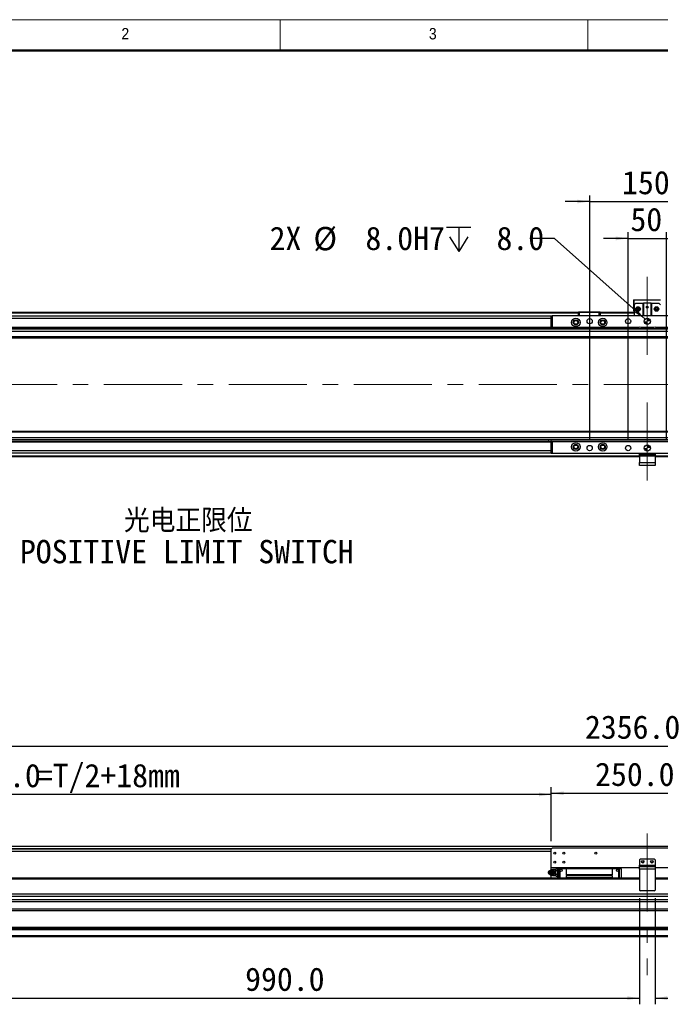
# Model space of a CAD drawing. Header units: millimetres. Extents: x 40 to 3320, y 40 to 2336.
# Tile 3 of 7: x 541 to 1374, y 1055 to 2336. Entities that reach past the tile are written whole.
import ezdxf

# ---------------------------------------------------------------- set-up
doc = ezdxf.new("R2010")
doc.units = ezdxf.units.MM
doc.header["$LTSCALE"] = 8
doc.linetypes.add('CENTERX2', pattern=[20.32, 12.7, -2.54, 2.54, -2.54])
doc.layers.add('DIMNS', color=7, linetype='Continuous')
doc.styles.add('SLDTEXTSTYLE0', font='Gothic.ttf', dxfattribs={"width": 0.913})
doc.styles.add('SLDTEXTSTYLE7', font='txt')
doc.styles.add('SLDTEXTSTYLE8', font='txt', dxfattribs={"bigfont": 'bigfont'})
doc.dimstyles.new('SLDDIMSTYLE0', dxfattribs={"dimtxt": 30.4, "dimasz": 16, "dimexe": 0, "dimexo": 0.0625, "dimgap": 7.6, "dimtad": 2, "dimdec": 1, "dimrnd": 1e-09, "dimzin": 4, "dimdsep": 46, "dimtxsty": 'SLDTEXTSTYLE7', "dimsah": 1, "dimcen": 0.09, "dimadec": 0, "dimazin": 1, "dimtfac": 1, "dimtdec": 1, "dimtmove": 0, "dimatfit": 0, "dimfxl": 0, "dimfrac": 2, "dimtolj": 1, "dimtzin": 12, "dimarcsym": 0})
doc.dimstyles.new('SLDDIMSTYLE1', dxfattribs={"dimtxt": 30.4, "dimasz": 16, "dimexe": 0, "dimexo": 0.0625, "dimgap": 7.6, "dimtad": 2, "dimdec": 1, "dimrnd": 1e-09, "dimzin": 4, "dimdsep": 46, "dimtxsty": 'SLDTEXTSTYLE7', "dimsah": 1, "dimcen": 0.09, "dimadec": 0, "dimazin": 1, "dimtfac": 1, "dimtdec": 1, "dimtofl": 0, "dimtmove": 0, "dimatfit": 3, "dimfxl": 0, "dimfrac": 2, "dimtolj": 1, "dimtzin": 12, "dimarcsym": 0})
doc.dimstyles.new('SLDDIMSTYLE4', dxfattribs={"dimtxt": 30.4, "dimasz": 16, "dimexe": 0, "dimexo": 0.0625, "dimgap": 7.6, "dimtad": 0, "dimtih": 1, "dimtoh": 1, "dimdec": 1, "dimrnd": 1e-09, "dimzin": 4, "dimdsep": 46, "dimtxsty": 'SLDTEXTSTYLE7', "dimsah": 1, "dimcen": 0, "dimadec": 0, "dimazin": 1, "dimtfac": 1, "dimtdec": 1, "dimtofl": 0, "dimtmove": 0, "dimatfit": 3, "dimfxl": 0, "dimfrac": 2, "dimtolj": 1, "dimtzin": 12, "dimarcsym": 0})

# ---------------------------------------------------------------- blocks, each defined once
blk = doc.blocks.new('_D_7')
at = {"layer": 'DIMNS'}
for p, q in [((224.5, 1261.1), (224.5, 1335.9)), ((1232.5, 1267.1), (1232.5, 1335.9)), ((1232.5, 1327.9), (224.5, 1327.9))]:
    blk.add_line(p, q, dxfattribs=at)
for points in [[(224.5, 1327.9), (240.5, 1325.5), (240.5, 1330.3)], [(1232.5, 1327.9), (1216.5, 1330.3), (1216.5, 1325.5)]]:
    blk.add_solid(points, dxfattribs=at)
at = {"layer": 'DIMNS', "char_height": 30.4, "attachment_point": 1, "style": 'SLDTEXTSTYLE7'}
for s, insert in [('1008.0', (444.4, 1367.8)), ('=T/2+18mm', (563.2, 1367.8))]:
    blk.add_mtext(s, dxfattribs=dict(at, insert=insert))
blk = doc.blocks.new('_D_8')
at = {"layer": 'DIMNS'}
for p, q in [((1232.5, 1267.1), (1232.5, 1337.5)), ((1482.5, 1267.1), (1482.5, 1337.5)), ((1232.5, 1329.5), (1482.5, 1329.5))]:
    blk.add_line(p, q, dxfattribs=at)
for points in [[(1232.5, 1329.5), (1248.5, 1327.1), (1248.5, 1331.9)], [(1482.5, 1329.5), (1466.5, 1331.9), (1466.5, 1327.1)]]:
    blk.add_solid(points, dxfattribs=at)
at = {"layer": 'DIMNS', "insert": (1289.5, 1369.4), "char_height": 30.4, "attachment_point": 1, "style": 'SLDTEXTSTYLE7'}
blk.add_mtext('250.0', dxfattribs=at)
blk = doc.blocks.new('_D_10')
at = {"layer": 'DIMNS'}
for p, q in [((179.5, 1236.6), (179.5, 1398.9)), ((2535.5, 1236.6), (2535.5, 1398.9)), ((179.5, 1390.9), (2535.5, 1390.9))]:
    blk.add_line(p, q, dxfattribs=at)
for points in [[(179.5, 1390.9), (195.5, 1388.5), (195.5, 1393.3)], [(2535.5, 1390.9), (2519.5, 1393.3), (2519.5, 1388.5)]]:
    blk.add_solid(points, dxfattribs=at)
at = {"layer": 'DIMNS', "insert": (1276.3, 1430.8), "char_height": 30.4, "attachment_point": 1, "style": 'SLDTEXTSTYLE7'}
blk.add_mtext('2356.0', dxfattribs=at)
blk = doc.blocks.new('_D_11')
at = {"layer": 'DIMNS'}
for p, q in [((1347.5, 1193.2), (1347.5, 1054.9)), ((357.5, 1186.2), (357.5, 1054.9)), ((357.5, 1062.9), (1347.5, 1062.9))]:
    blk.add_line(p, q, dxfattribs=at)
for points in [[(357.5, 1062.9), (373.5, 1060.5), (373.5, 1065.3)], [(1347.5, 1062.9), (1331.5, 1065.3), (1331.5, 1060.5)]]:
    blk.add_solid(points, dxfattribs=at)
at = {"layer": 'DIMNS', "insert": (834.2, 1102.8), "char_height": 30.4, "attachment_point": 1, "style": 'SLDTEXTSTYLE7'}
blk.add_mtext('990.0', dxfattribs=at)
blk = doc.blocks.new('_D_12')
at = {"layer": 'DIMNS'}
for p, q in [((1367.5, 1193.2), (1367.5, 1054.9)), ((2357.5, 1186.2), (2357.5, 1054.9)), ((1367.5, 1062.9), (2357.5, 1062.9))]:
    blk.add_line(p, q, dxfattribs=at)
for points in [[(1367.5, 1062.9), (1383.5, 1060.5), (1383.5, 1065.3)], [(2357.5, 1062.9), (2341.5, 1065.3), (2341.5, 1060.5)]]:
    blk.add_solid(points, dxfattribs=at)
at = {"layer": 'DIMNS', "insert": (1757.5, 1102.8), "char_height": 30.4, "attachment_point": 1, "style": 'SLDTEXTSTYLE7'}
blk.add_mtext('990.0', dxfattribs=at)
blk = doc.blocks.new('SW_SYMBOL_HOLE_DEPTH')
at = {"layer": 'DIMNS', "color": 0}
for p, q in [((0, 7000), (6400, 7000)), ((3200, 7000), (3200, 600)), ((800, 4440), (3200, 600)), ((5600, 4440), (3200, 600))]:
    blk.add_line(p, q, dxfattribs=at)
blk = doc.blocks.new('_D_14')
at = {"layer": 'DIMNS'}
for p, q in [((1236.6, 2051.4), (1204.6, 2051.4)), ((1354.5, 1946.3), (1236.6, 2051.4))]:
    blk.add_line(p, q, dxfattribs=at)
blk.add_solid([(1354.5, 1946.3), (1344.1, 1958.7), (1340.9, 1955.2)], dxfattribs=at)
at = {"layer": 'DIMNS', "xscale": 0.004985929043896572, "yscale": 0.004985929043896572, "zscale": 0.004985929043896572}
blk.add_blockref('SW_SYMBOL_HOLE_DEPTH', (1096.1, 2031.3), dxfattribs=at)
at = {"layer": 'DIMNS', "char_height": 30.4, "attachment_point": 1, "style": 'SLDTEXTSTYLE7'}
for s, insert in [('2X ', (866, 2066.7)), ('%%c', (923.1, 2066.4)), (' 8.0H7 ', (970.1, 2066.7)), (' 8.0', (1140.6, 2066.7))]:
    blk.add_mtext(s, dxfattribs=dict(at, insert=insert))
blk = doc.blocks.new('_D_16')
at = {"layer": 'DIMNS'}
for p, q in [((1332.5, 2051.4), (1300.5, 2051.4)), ((1332.5, 1788.8), (1332.5, 2059.4)), ((1332.5, 2051.4), (1382.5, 2051.4)), ((1382.5, 1788.8), (1382.5, 2059.4)), ((1382.5, 2051.4), (1414.5, 2051.4))]:
    blk.add_line(p, q, dxfattribs=at)
for points in [[(1332.5, 2051.4), (1316.5, 2053.8), (1316.5, 2049)], [(1382.5, 2051.4), (1398.5, 2049), (1398.5, 2053.8)]]:
    blk.add_solid(points, dxfattribs=at)
at = {"layer": 'DIMNS', "insert": (1335.5, 2091.3), "char_height": 30.4, "attachment_point": 1, "style": 'SLDTEXTSTYLE7'}
blk.add_mtext('50.0', dxfattribs=at)
blk = doc.blocks.new('_D_17')
at = {"layer": 'DIMNS'}
for p, q in [((1282.5, 1788.8), (1282.5, 2107.4)), ((1432.5, 1788.8), (1432.5, 2107.4)), ((1282.5, 2099.4), (1250.5, 2099.4)), ((1282.5, 2099.4), (1432.5, 2099.4)), ((1432.5, 2099.4), (1464.5, 2099.4))]:
    blk.add_line(p, q, dxfattribs=at)
for points in [[(1282.5, 2099.4), (1266.5, 2101.8), (1266.5, 2097)], [(1432.5, 2099.4), (1448.5, 2097), (1448.5, 2101.8)]]:
    blk.add_solid(points, dxfattribs=at)
at = {"layer": 'DIMNS', "insert": (1324.6, 2139.3), "char_height": 30.4, "attachment_point": 1, "style": 'SLDTEXTSTYLE7'}
blk.add_mtext('150.0', dxfattribs=at)
blk = doc.blocks.new('SW_NOTE_5')
at = {"layer": 'DIMNS', "color": 0, "char_height": 30.4, "attachment_point": 1}
for s, insert, style in [('     光电正限位', (4.7, 15.4), 'SLDTEXTSTYLE8'), ('POSITIVE LIMIT SWITCH', (4.7, -24.8), 'SLDTEXTSTYLE7')]:
    blk.add_mtext(s, dxfattribs=dict(at, insert=insert, style=style))
blk = doc.blocks.new('SW_DOWELSYMBOL_0')
at = {"linetype": 'Continuous', "lineweight": 18}
h = blk.add_hatch(color=0, dxfattribs=at)
edge = h.paths.add_edge_path(flags=0)
edge.add_arc((0, 0), 4, 180, 270)
edge.add_line((0, -4), (0, 0))
edge.add_line((0, 0), (-4, 0))
h = blk.add_hatch(color=0, dxfattribs=at)
edge = h.paths.add_edge_path(flags=0)
edge.add_arc((0, 0), 4, 0, 90)
edge.add_line((0, 4), (0, 0))
edge.add_line((0, 0), (4, 0))
at = {"layer": 'DIMNS', "color": 0}
blk.add_circle((0, 0), 4, dxfattribs=at)
blk = doc.blocks.new('SW_DOWELSYMBOL_1')
at = {"linetype": 'Continuous', "lineweight": 18}
h = blk.add_hatch(color=0, dxfattribs=at)
edge = h.paths.add_edge_path(flags=0)
edge.add_arc((0, 0), 4, 180, 270)
edge.add_line((0, -4), (0, 0))
edge.add_line((0, 0), (-4, 0))
h = blk.add_hatch(color=0, dxfattribs=at)
edge = h.paths.add_edge_path(flags=0)
edge.add_arc((0, 0), 4, 0, 90)
edge.add_line((0, 4), (0, 0))
edge.add_line((0, 0), (4, 0))
at = {"layer": 'DIMNS', "color": 0}
blk.add_circle((0, 0), 4, dxfattribs=at)

msp = doc.modelspace()

# ---------------------------------------------------------------- linework, layer by layer
at = {"color": 7, "linetype": 'Continuous', "lineweight": 18}
for p, q in [((3320, 2336), (40, 2336)), ((880, 2336), (880, 2296)), ((1280, 2296), (1280, 2336)), ((80, 2296), (3280, 2296))]:
    msp.add_line(p, q, dxfattribs=at)
at = {"color": 7, "linetype": 'Continuous', "lineweight": 50}
msp.add_line((3280, 2296), (80, 2296), dxfattribs=at)
at = {"color": 7, "linetype": 'Continuous', "lineweight": 25}
for p, q in [((1339.4569518, 1971.4459512), (1340.4569687, 1971.4459512)), ((1339.4569518, 1971.4459512), (1339.4569518, 1957.0459533)), ((1340.4569687, 1965.0459546), (1340.4569687, 1971.4459512)), ((1340.4569687, 1971.4459512), (1374.456978, 1971.4459512)), ((1342.4569727, 1967.0459512), (1340.4569687, 1965.0459546)), ((1340.4569687, 1965.0459546), (1340.4569687, 1950.6459567)), ((1342.4569727, 1967.0459512), (1351.9569696, 1967.0459512)), ((1351.9569696, 1950.6459567), (1351.9569696, 1967.0459512)), ((1351.9569696, 1967.0459512), (1352.4569632, 1967.0459512)), ((1352.4569632, 1967.0459512), (1352.4569632, 1950.6459567)), ((1362.4569537, 1967.0459512), (1352.4569632, 1967.0459512)), ((1362.4569537, 1950.6459567), (1362.4569537, 1967.0459512)), ((1362.4569537, 1967.0459512), (1362.956977, 1967.0459512)), ((1362.956977, 1967.0459512), (1362.956977, 1950.6459567)), ((1362.956977, 1967.0459512), (1372.4569441, 1967.0459512)), ((1374.456978, 1965.0459546), (1372.4569441, 1967.0459512)), ((1267.9569484, 1955.1459509), (199.4569661, 1955.1459509)), ((1267.9569484, 1954.6459574), (199.4569661, 1954.6459574)), ((1232.4569584, 1950.1459557), (199.4569661, 1950.1459557)), ((317.456937, 1954.945955), (1267.9569484, 1954.945955)), ((317.456937, 1954.7459516), (1267.9569484, 1954.7459516)), ((1232.4569584, 1935.6459561), (1232.4569584, 1950.6459567)), ((1232.4569584, 1950.6459567), (1233.4569456, 1950.6459567)), ((1233.4569456, 1950.6459567), (1233.4569456, 1935.6459561)), ((1481.4569713, 1950.6459567), (1233.4569456, 1950.6459567)), ((1267.9569484, 1955.3459543), (1268.2569684, 1955.6459519)), ((1268.9569653, 1955.3459543), (1267.9569484, 1955.3459543)), ((1267.9569484, 1950.6459567), (1267.9569484, 1955.3459543)), ((1268.2569684, 1955.6459519), (1269.0812112, 1955.6459519)), ((1268.9569653, 1955.3459543), (1269.0812112, 1955.6459519)), ((1294.9569584, 1955.3459543), (1268.9569653, 1955.3459543)), ((1268.9569653, 1955.3459543), (1268.9569653, 1950.6459567)), ((1269.0812112, 1955.6459519), (1294.8326828, 1955.6459519)), ((1294.8326828, 1955.6459519), (1295.6569554, 1955.6459519)), ((1294.9569584, 1955.3459543), (1294.8326828, 1955.6459519)), ((1295.9569456, 1955.3459543), (1294.9569584, 1955.3459543)), ((1294.9569584, 1950.6459567), (1294.9569584, 1955.3459543)), ((1295.6569554, 1955.6459519), (1295.9569456, 1955.3459543)), ((1295.9569456, 1955.3459543), (1295.9569456, 1950.6459567)), ((1340.4569687, 1955.1459509), (1295.9569456, 1955.1459509)), ((1295.9569456, 1954.945955), (1340.4569687, 1954.945955)), ((1295.9569456, 1954.7459516), (1340.4569687, 1954.7459516)), ((1340.4569687, 1954.6459574), (1295.9569456, 1954.6459574)), ((1339.4569518, 1957.0459533), (1340.4569687, 1957.0459533)), ((212.4569775, 1936.1459571), (1232.4569584, 1936.1459571)), ((1232.4569584, 1935.7159543), (212.4569775, 1935.7159543)), ((212.4569775, 1935.1418647), (1232.4569584, 1935.1418647)), ((1233.4569456, 1935.6459561), (1232.4569584, 1935.6459561)), ((1232.4569584, 1935.6459561), (1232.4569584, 1935.1459551)), ((1345.0569571, 1935.1459551), (1232.4569584, 1935.1459551)), ((1232.4569584, 1935.1459551), (1232.4569584, 1933.145951)), ((1345.9370793, 1935.6459561), (1233.4569456, 1935.6459561)), ((1365.9370901, 1935.6459561), (1348.9768268, 1935.6459561)), ((1365.0569679, 1935.1459551), (1349.856949, 1935.1459551)), ((1481.4569713, 1935.6459561), (1368.9768077, 1935.6459561)), ((1482.4569584, 1935.1459551), (1369.8569299, 1935.1459551)), ((2489.9570109, 1933.145951), (223.9569785, 1933.145951)), ((2489.9570109, 1930.1459524), (223.9569785, 1930.1459524)), ((2489.9570109, 1923.1459494), (223.9569785, 1923.1459494)), ((223.9569785, 1922.1459511), (2489.9570109, 1922.1459511)), ((2489.9570109, 1800.1459572), (223.9569785, 1800.1459572)), ((2489.9570109, 1799.1459551), (223.9569785, 1799.1459551)), ((1230.2063765, 1787.1500435), (212.4569775, 1787.1500435)), ((1230.9720875, 1786.575954), (212.4569775, 1786.575954)), ((1232.4569584, 1786.1459512), (212.4569775, 1786.1459512)), ((2489.9570109, 1792.1459559), (223.9569785, 1792.1459559)), ((2489.9570109, 1789.1459572), (223.9569785, 1789.1459572)), ((1228.9480032, 1789.1459572), (1228.8569571, 1787.843782)), ((1232.4569584, 1787.1459532), (1232.4569584, 1789.1459572)), ((1482.4569584, 1787.1459532), (1232.4569584, 1787.1459532)), ((1232.4569584, 1787.1459532), (1232.4569584, 1786.6459522)), ((1232.4569584, 1771.6459516), (1232.4569584, 1786.6459522)), ((1232.4569584, 1786.6459522), (1233.4569456, 1786.6459522)), ((1233.4569456, 1786.6459522), (1233.4569456, 1771.6459516)), ((1481.4569713, 1786.6459522), (1233.4569456, 1786.6459522)), ((1232.4569584, 1772.1459526), (199.4569661, 1772.1459526)), ((1233.4569456, 1771.6459516), (1232.4569584, 1771.6459516)), ((1481.4569713, 1771.6459516), (1233.4569456, 1771.6459516)), ((1347.456968, 1769.645955), (1347.456968, 1771.6459516)), ((1348.4569551, 1769.645955), (1347.456968, 1769.645955)), ((1347.456968, 1768.1459519), (1347.456968, 1769.645955)), ((1367.4569489, 1768.1459519), (1347.456968, 1768.1459519)), ((1347.456968, 1768.1459519), (1347.456968, 1759.6459571)), ((1348.4569551, 1771.6459516), (1348.4569551, 1769.645955)), ((1366.4569618, 1769.645955), (1348.4569551, 1769.645955)), ((1366.4569618, 1769.645955), (1366.4569618, 1771.6459516)), ((1367.4569489, 1769.645955), (1366.4569618, 1769.645955)), ((1367.4569489, 1771.6459516), (1367.4569489, 1769.645955)), ((1367.4569489, 1769.645955), (1367.4569489, 1768.1459519)), ((1367.4569489, 1768.1459519), (1367.4569489, 1759.6459571)), ((1347.456968, 1767.1459574), (199.4569661, 1767.1459574)), ((1347.456968, 1759.6459571), (1367.4569489, 1759.6459571)), ((1347.456968, 1756.1459574), (1347.456968, 1759.6459571)), ((1367.4569489, 1756.1459574), (1347.456968, 1756.1459574)), ((2515.4569508, 1767.1459574), (1367.4569489, 1767.1459574)), ((1367.4569489, 1759.6459571), (1367.4569489, 1756.1459574)), ((2489.9570109, 1260.2493301), (223.9569785, 1260.2493301)), ((1233.4569456, 1257.899335), (1232.4569584, 1256.899333)), ((1232.4569584, 1232.3993318), (1232.4569584, 1256.899333)), ((1481.4569713, 1257.899335), (1233.4569456, 1257.899335)), ((1232.4569584, 1253.7493318), (223.9569785, 1253.7493318)), ((1348.4569551, 1243.8993365), (1347.456968, 1242.8993344)), ((1347.456968, 1242.8993344), (1347.456968, 1235.8993314)), ((1366.4569618, 1243.8993365), (1348.4569551, 1243.8993365)), ((1367.4569489, 1242.8993344), (1366.4569618, 1243.8993365)), ((1367.4569489, 1242.8993344), (1367.4569489, 1235.8993314)), ((1231.5637828, 1229.8993342), (1231.3056947, 1229.531432)), ((1347.456968, 1232.3993318), (1232.4569584, 1232.3993318)), ((1232.4569584, 1229.8993342), (1232.4569584, 1232.3993318)), ((1238.4569706, 1230.3993315), (1235.1569594, 1230.3993315)), ((1235.2874042, 1229.8993342), (1235.7429327, 1229.8993342)), ((1238.9557721, 1231.0181357), (1238.4569706, 1230.5193342)), ((1238.4569706, 1230.3569935), (1238.9557721, 1231.0181357)), ((1238.4569706, 1230.5193342), (1238.4569706, 1230.3569935)), ((1238.4569706, 1229.8634336), (1238.4569706, 1230.3569935)), ((1238.4569706, 1229.3698773), (1238.4569706, 1229.8634336)), ((1238.9557721, 1231.0181357), (1240.4569448, 1231.0181357)), ((1240.4569448, 1231.9993325), (1242.9569723, 1231.9993325)), ((1240.4569448, 1231.9993325), (1240.4569448, 1230.9993342)), ((1242.9569723, 1230.9993342), (1240.4569448, 1230.9993342)), ((1240.4569448, 1230.9993342), (1240.4569448, 1218.8993342)), ((1242.9569723, 1231.4993315), (1242.9569723, 1231.9993325)), ((1243.4569658, 1231.9993325), (1242.9569723, 1231.4993315)), ((1242.9569723, 1231.4993315), (1243.4569658, 1230.9993342)), ((1242.9569723, 1230.9993342), (1242.9569723, 1231.4993315)), ((1242.9569723, 1218.8993342), (1242.9569723, 1230.9993342)), ((1252.0569624, 1231.9993325), (1243.4569658, 1231.9993325)), ((1243.4569658, 1230.9993342), (1243.4569658, 1218.8993342)), ((1252.0569624, 1230.9993342), (1243.4569658, 1230.9993342)), ((1252.0569624, 1232.3993318), (1252.0569624, 1231.0893335)), ((1252.0569624, 1231.0893335), (1252.0569624, 1223.9993349)), ((1311.8569614, 1231.0893335), (1252.0569624, 1231.0893335)), ((1311.8569614, 1232.3993318), (1311.8569614, 1231.0893335)), ((1320.456958, 1231.9993325), (1311.8569614, 1231.9993325)), ((1311.8569614, 1231.0893335), (1311.8569614, 1223.9993349)), ((1320.456958, 1230.9993342), (1311.8569614, 1230.9993342)), ((1320.9569515, 1231.4993315), (1320.456958, 1231.9993325)), ((1320.456958, 1230.9993342), (1320.9569515, 1231.4993315)), ((1320.456958, 1218.8993342), (1320.456958, 1230.9993342)), ((1320.9569515, 1231.9993325), (1320.9569515, 1231.4993315)), ((1320.9569515, 1231.9993325), (1323.4569491, 1231.9993325)), ((1320.9569515, 1231.4993315), (1320.9569515, 1230.9993342)), ((1323.4569491, 1230.9993342), (1320.9569515, 1230.9993342)), ((1320.9569515, 1230.9993342), (1320.9569515, 1218.8993342)), ((1323.4569491, 1230.9993342), (1323.4569491, 1231.9993325)), ((1323.4569491, 1230.9993342), (1323.4569491, 1218.8993342)), ((1347.456968, 1235.8993314), (1367.4569489, 1235.8993314)), ((1347.456968, 1234.3993321), (1347.456968, 1235.8993314)), ((1347.456968, 1230.8993325), (1347.456968, 1234.3993321)), ((1347.456968, 1234.3993321), (1367.4569489, 1234.3993321)), ((1347.456968, 1230.8993325), (1347.456968, 1203.3993326)), ((1367.4569489, 1230.8993325), (1347.456968, 1230.8993325)), ((1367.4569489, 1235.8993314), (1367.4569489, 1234.3993321)), ((1367.4569489, 1234.3993321), (1367.4569489, 1230.8993325)), ((1482.4569584, 1232.3993318), (1367.4569489, 1232.3993318)), ((1367.4569489, 1230.8993325), (1367.4569489, 1203.3993326)), ((1347.456968, 1218.8993342), (199.4569661, 1218.8993342)), ((1229.6537818, 1228.3606962), (1229.2969884, 1227.8399974)), ((1229.2969884, 1224.9586716), (1229.6537818, 1224.4379692)), ((1232.4569584, 1218.8993342), (1232.4569584, 1222.8993349)), ((1235.1569594, 1222.3993339), (1238.4569706, 1222.3993339)), ((1235.2874042, 1222.8993349), (1235.7429327, 1222.8993349)), ((1237.6281978, 1226.3993345), (1237.1487977, 1226.3993345)), ((1238.9557721, 1228.7087351), (1238.4569706, 1229.3698773)), ((1238.4569706, 1227.3864508), (1238.4569706, 1229.3698773)), ((1238.4569706, 1227.3864508), (1238.9557721, 1228.7087351)), ((1238.4569706, 1226.3993345), (1238.4569706, 1227.3864508)), ((1238.4569706, 1225.4122146), (1238.4569706, 1226.3993345)), ((1238.9557721, 1224.0899302), (1238.4569706, 1225.4122146)), ((1238.4569706, 1223.4287918), (1238.4569706, 1225.4122146)), ((1238.4569706, 1223.4287918), (1238.9557721, 1224.0899302)), ((1238.4569706, 1222.9352318), (1238.4569706, 1223.4287918)), ((1238.4569706, 1222.4416718), (1238.4569706, 1222.9352318)), ((1238.9557721, 1221.7805296), (1238.4569706, 1222.4416718)), ((1238.4569706, 1222.2793348), (1238.4569706, 1222.4416718)), ((1238.4569706, 1222.2793348), (1238.9557721, 1221.7805296)), ((1240.4569448, 1228.7087351), (1238.9557721, 1228.7087351)), ((1238.9557721, 1224.0899302), (1240.4569448, 1224.0899302)), ((1238.9557721, 1221.7805296), (1240.4569448, 1221.7805296)), ((1252.0569624, 1223.9993349), (1311.8569614, 1223.9993349)), ((1252.0569624, 1223.9993349), (1252.0569624, 1223.4993339)), ((1311.8569614, 1223.4993339), (1252.0569624, 1223.4993339)), ((1252.0569624, 1222.2993322), (1252.0569624, 1219.4693335)), ((1252.0569624, 1222.2993322), (1311.8569614, 1222.2993322)), ((1252.0569624, 1219.4693335), (1252.0569624, 1218.8993342)), ((1311.8569614, 1219.4693335), (1252.0569624, 1219.4693335)), ((1311.8569614, 1223.9993349), (1311.8569614, 1223.4993339)), ((1311.8569614, 1222.2993322), (1311.8569614, 1219.4693335)), ((1311.8569614, 1219.4693335), (1311.8569614, 1218.8993342)), ((2515.4569508, 1218.8993342), (1367.4569489, 1218.8993342)), ((2309.9569441, 1198.3993337), (404.9569727, 1198.3993337)), ((2309.9569441, 1194.9993339), (404.9569727, 1194.9993339)), ((1347.456968, 1203.3993326), (1348.4569551, 1202.3993325)), ((1366.4569618, 1202.3993325), (1348.4569551, 1202.3993325)), ((1366.4569618, 1202.3993325), (1367.4569489, 1203.3993326)), ((2515.4569508, 1190.6643551), (199.4569661, 1190.6643551)), ((2515.4569508, 1188.2068984), (199.4569661, 1188.2068984)), ((2515.4569508, 1178.795088), (199.4569661, 1178.795088)), ((2515.4569508, 1176.337632), (199.4569661, 1176.337632)), ((2515.4569508, 1154.8993331), (199.4569661, 1154.8993331)), ((2515.4569508, 1152.8993327), (199.4569661, 1152.8993327)), ((2515.4569508, 1151.8993326), (199.4569661, 1151.8993326)), ((2515.4569508, 1143.8993331), (199.4569661, 1143.8993331)), ((2515.4569508, 1142.899333), (199.4569661, 1142.899333))]:
    msp.add_line(p, q, dxfattribs=at)
at = {"color": 8, "linetype": 'Continuous', "lineweight": 25}
for p, q in [((1267.9569484, 1954.1459563), (199.4569661, 1954.1459563)), ((1340.4569687, 1954.1459563), (1295.9569456, 1954.1459563)), ((1232.4569584, 1947.1459571), (199.4569661, 1947.1459571)), ((1232.4569584, 1775.1459512), (199.4569661, 1775.1459512)), ((1347.456968, 1768.1459519), (199.4569661, 1768.1459519)), ((2515.4569508, 1768.1459519), (1367.4569489, 1768.1459519)), ((1232.8069569, 1257.2493315), (223.9569785, 1257.2493315)), ((1232.4569584, 1256.7493305), (223.9569785, 1256.7493305)), ((1235.1569594, 1230.3993315), (1235.1569594, 1229.9329512)), ((1347.456968, 1217.8993322), (199.4569661, 1217.8993322)), ((1235.1569594, 1222.8345856), (1235.1569594, 1222.3993339)), ((2515.4569508, 1217.8993322), (1367.4569489, 1217.8993322))]:
    msp.add_line(p, q, dxfattribs=at)
at = {"color": 7, "linetype": 'Continuous', "lineweight": 25, "flags": 128}
for points in [[(1228.8569571, 1787.843782), (1229.0280224, 1787.774663), (1229.515201, 1787.5778261), (1230.2443148, 1787.283245), (1231.1043502, 1786.9357649), (1231.9644155, 1786.5882847), (1232.4569584, 1786.3892797)], [(1228.8569571, 1226.3993345), (1229.0280224, 1227.3269281), (1229.515201, 1228.1133033), (1230.2443148, 1228.6387406), (1231.1043502, 1228.8232505), (1231.9644155, 1228.6387406), (1232.6935293, 1228.1133033), (1233.1807078, 1227.3269281), (1233.3517732, 1226.3993345), (1233.1807078, 1225.471741), (1232.6935293, 1224.685362), (1231.9644155, 1224.1599247), (1231.1043502, 1223.9754148), (1230.2443148, 1224.1599247), (1229.515201, 1224.685362), (1229.0280224, 1225.471741), (1228.8569571, 1226.3993345)], [(1229.6537818, 1228.3606962), (1229.699886, 1228.4262352), (1230.4409207, 1229.1619837), (1231.3633026, 1229.5983531), (1232.3670746, 1229.6880618), (1233.3434881, 1229.4213869), (1234.1866852, 1228.8272217), (1234.8053516, 1227.9699579), (1235.1324023, 1226.9424968), (1235.1324023, 1225.8561723), (1234.8053516, 1224.8287074), (1234.1866852, 1223.9714436), (1233.3434881, 1223.3772822), (1232.3670746, 1223.1106036), (1231.3633026, 1223.2003123), (1230.4409207, 1223.6366853), (1229.699886, 1224.3724302), (1229.6537818, 1224.4379692)]]:
    msp.add_lwpolyline(points, dxfattribs=at)
at = {"color": 7, "linetype": 'Continuous', "lineweight": 25}
for centre, radius in [((1345.4569584, 1959.5459543), 3), ((1345.4569584, 1959.5459543), 1.7), ((1345.4569584, 1959.5459543), 1.6), ((1357.4569584, 1962.0459543), 1.25), ((1369.4569584, 1959.5459543), 3), ((1369.4569584, 1959.5459543), 1.7), ((1369.4569584, 1959.5459543), 1.6), ((1264.4569584, 1942.1459543), 5.5), ((1299.4569584, 1942.1459543), 5.5), ((1357.4569584, 1943.6459543), 4), ((1264.4569584, 1942.1459543), 3.3), ((1264.4569584, 1942.1459543), 3), ((1264.4569584, 1942.1459543), 2.4585), ((1282.4569584, 1943.6459543), 3.4), ((1299.4569584, 1942.1459543), 3.3), ((1299.4569584, 1942.1459543), 3), ((1299.4569584, 1942.1459543), 2.4585), ((1332.4569584, 1943.6459543), 3.4), ((1264.4569584, 1780.1459543), 5.5), ((1264.4569584, 1780.1459543), 3.3), ((1264.4569584, 1780.1459543), 3), ((1264.4569584, 1780.1459543), 2.4585), ((1282.4569584, 1778.6459543), 3.4), ((1299.4569584, 1780.1459543), 5.5), ((1299.4569584, 1780.1459543), 3.3), ((1299.4569584, 1780.1459543), 3), ((1299.4569584, 1780.1459543), 2.4585), ((1332.4569584, 1778.6459543), 3.4), ((1357.4569584, 1778.6459543), 4), ((1236.9569584, 1251.3993332), 1.25), ((1248.9569584, 1251.3993332), 1.25), ((1290.4569584, 1251.3993332), 1.25), ((1236.9569584, 1239.8993332), 1.25), ((1245.2569584, 1229.0993332), 1.5), ((1248.9569584, 1239.8993332), 1.25), ((1318.6569584, 1229.0993332), 1.5), ((1351.4569584, 1240.3993332), 1.7), ((1351.4569584, 1240.3993332), 1.25), ((1363.4569584, 1240.3993332), 1.7), ((1363.4569584, 1240.3993332), 1.25)]:
    msp.add_circle(centre, radius, dxfattribs=at)
for centre, radius, start, end in [((1347.4569584, 1931.9459543), 4, 126.8698976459, 162.5423968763), ((1347.4569584, 1931.9459543), 4, 67.6683549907, 112.3316450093), ((1347.4569584, 1931.9459543), 4, 17.4576031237, 53.1301023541), ((1367.4569584, 1931.9459543), 4, 126.8698976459, 162.5423968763), ((1367.4569584, 1931.9459543), 4, 67.6683549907, 112.3316450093), ((1367.4569584, 1931.9459543), 4, 17.4576031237, 53.1301023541), ((1347.4569584, 1931.9459543), 2.25, 32.2309526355, 147.7690473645), ((1367.4569584, 1931.9459543), 2.25, 32.2309526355, 147.7690473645), ((1231.6425959, 1788.2679428), 1.82, 210.1224828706, 285.8673084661), ((1235.1569584, 1226.3993332), 4, 90, 117.9917204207), ((1232.1144129, 1226.3993332), 3.3, 0, 90.0000000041), ((1232.1144129, 1226.3993332), 3.3, 269.9999999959, 0), ((1235.1569584, 1226.3993332), 4, 242.6870994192, 270)]:
    msp.add_arc(centre, radius, start, end, dxfattribs=at)
at = {"color": 8, "linetype": 'Continuous', "lineweight": 25}
msp.add_arc((1232.6549895, 1226.3993327), 3.0435285, 293.9291862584, 66.0708137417, dxfattribs=at)
at = {"color": 7, "linetype": 'Continuous', "lineweight": 25}
for points, knots in [([(1345.2444138, 1958.4157723), (1345.1155018, 1958.4373577), (1344.8570726, 1958.4806297), (1344.518565, 1958.7039812), (1344.2586274, 1959.0231817), (1344.1099997, 1959.425846), (1344.0971277, 1959.8698124), (1344.2324671, 1960.3065215), (1344.4913638, 1960.6782152), (1344.7353808, 1960.8411974), (1344.8496522, 1960.9175208)], [0, 0, 0, 0, 0.1153596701, 0.231260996, 0.3517827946, 0.4770113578, 0.6065243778, 0.7402455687, 0.8783587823, 1, 1, 1, 1]), ([(1345.4569639, 1958.3958793), (1345.4609671, 1958.3958944), (1345.5811894, 1958.3963498), (1345.8187776, 1958.435498), (1346.134675, 1958.5948438), (1346.3886224, 1958.8416653), (1346.5568912, 1959.1531874), (1346.6240649, 1959.5008533), (1346.5838775, 1959.852645), (1346.4401772, 1960.1762401), (1346.2061324, 1960.4419196), (1345.9032388, 1960.6253202), (1345.5592705, 1960.709385), (1345.205939, 1960.6865359), (1344.8756814, 1960.558913), (1344.5987882, 1960.338223), (1344.4008332, 1960.0446418), (1344.2999581, 1959.7052091), (1344.3054286, 1959.3512964), (1344.4166071, 1959.0147371), (1344.6237507, 1958.72894), (1344.9061777, 1958.5108788), (1345.1316704, 1958.4474739), (1345.2444138, 1958.4157723)], [0, 0, 0, 0, 0.0017194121, 0.0516362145, 0.1015508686, 0.1514623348, 0.2013763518, 0.2512922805, 0.301206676, 0.3511183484, 0.4010317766, 0.4509459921, 0.500863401, 0.5507751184, 0.600686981, 0.6506006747, 0.7005165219, 0.7504312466, 0.8003419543, 0.8502554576, 0.9001708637, 0.9500867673, 1, 1, 1, 1]), ([(1346.0642458, 1960.9175208), (1346.1956668, 1960.8273988), (1346.4645477, 1960.6430136), (1346.7249721, 1960.2192575), (1346.8316376, 1959.7437211), (1346.7691126, 1959.2750254), (1346.557814, 1958.8708933), (1346.233061, 1958.5765234), (1345.9150995, 1958.4428737), (1345.7235759, 1958.4217383), (1345.6695141, 1958.4157723)], [0, 0, 0, 0, 0.1407983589, 0.2880664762, 0.4304373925, 0.5679426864, 0.7005946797, 0.8284726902, 0.9515825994, 1, 1, 1, 1]), ([(1369.328654, 1958.4132466), (1369.2724466, 1958.4153823), (1369.0791061, 1958.4227286), (1368.7530111, 1958.5344421), (1368.4114343, 1958.8041281), (1368.1746576, 1959.1907652), (1368.081578, 1959.6510845), (1368.1547329, 1960.1321123), (1368.3956145, 1960.5721253), (1368.6671717, 1960.8124396), (1368.8316546, 1960.9071471), (1368.849671, 1960.9175208)], [0, 0, 0, 0, 0.0488472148, 0.1680234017, 0.291920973, 0.4205447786, 0.5539604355, 0.6921651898, 0.8349252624, 0.9819187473, 1, 1, 1, 1]), ([(1369.6695329, 1958.4157723), (1369.8089893, 1958.4403469), (1370.0881818, 1958.4895453), (1370.4403752, 1958.7431113), (1370.6908081, 1959.0891303), (1370.8148643, 1959.4995715), (1370.8049812, 1959.927511), (1370.6650367, 1960.3300972), (1370.4166153, 1960.6812622), (1370.1817487, 1960.838732), (1370.0642349, 1960.9175208)], [0, 0, 0, 0, 0.12479751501, 0.24984523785, 0.37485572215, 0.49985191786, 0.62483597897, 0.74981864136, 0.87482356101, 1, 1, 1, 1]), ([(1369.244373, 1958.4157723), (1369.1126329, 1958.4548963), (1368.8670115, 1958.5278407), (1368.5939248, 1958.7641141), (1368.4265839, 1959.0114819), (1368.3268112, 1959.2794077), (1368.3019318, 1959.4890974), (1368.3093052, 1959.620829), (1368.3113419, 1959.6465704), (1368.3118223, 1959.6518387), (1368.3119789, 1959.6537919), (1368.3122777, 1959.6543881), (1368.3120581, 1959.654244), (1368.3120371, 1959.6542302)], [0, 0, 0, 0, 0.2368992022, 0.4416842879, 0.6142312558, 0.7545020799, 0.938077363, 0.9829630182, 0.9897829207, 0.9952026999, 0.9975485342, 0.9997655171, 1, 1, 1, 1]), ([(1345.0569571, 1935.1459551), (1345.0764974, 1935.160433), (1345.2337491, 1935.2769454), (1345.4653955, 1935.4208245), (1345.7265478, 1935.5542283), (1345.8615632, 1935.6144231), (1345.9252946, 1935.6411589), (1345.9371576, 1935.6459167), (1345.9370821, 1935.6459547), (1345.9370793, 1935.6459561)], [0, 0, 0, 0, 0.0606383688, 0.487992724, 0.6771647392, 0.8679497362, 0.9324227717, 0.9975115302, 1, 1, 1, 1]), ([(1348.9768268, 1935.6459561), (1348.9790628, 1935.645041), (1348.9842788, 1935.6429063), (1349.0359638, 1935.6213667), (1349.1707104, 1935.5622108), (1349.4496321, 1935.4226083), (1349.7008617, 1935.2624658), (1349.8489896, 1935.1518963), (1349.856949, 1935.1459551)], [0, 0, 0, 0, 0.0553578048, 0.1291352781, 0.258709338, 0.5391441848, 0.9752367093, 1, 1, 1, 1]), ([(1365.0569679, 1935.1459551), (1365.0765081, 1935.160433), (1365.2337595, 1935.2769455), (1365.4654157, 1935.4208238), (1365.7265444, 1935.5542294), (1365.8616095, 1935.6144184), (1365.9252575, 1935.6411611), (1365.9371686, 1935.6459167), (1365.9370929, 1935.6459547), (1365.9370901, 1935.6459561)], [0, 0, 0, 0, 0.0606387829, 0.487996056, 0.6771693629, 0.8679556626, 0.9324174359, 0.9975115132, 1, 1, 1, 1]), ([(1368.9768077, 1935.6459561), (1368.9790421, 1935.6450407), (1368.9842548, 1935.6429052), (1369.0359875, 1935.6213723), (1369.1706728, 1935.5621976), (1369.4496558, 1935.4226295), (1369.7008488, 1935.2624606), (1369.8489705, 1935.1518963), (1369.8569299, 1935.1459551)], [0, 0, 0, 0, 0.0553581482, 0.1291471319, 0.2587054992, 0.5391617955, 0.9752365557, 1, 1, 1, 1]), ([(1235.2874042, 1229.8993342), (1234.8088907, 1229.8993342), (1234.0071137, 1229.8993342), (1232.8253753, 1229.8993342), (1232.112672, 1229.8993342), (1231.7015849, 1229.8993342), (1231.5637828, 1229.8993342)], [0, 0, 0, 0, 0.3345926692, 0.560629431, 0.8527169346, 1, 1, 1, 1]), ([(1237.1487977, 1226.3993345), (1236.8778461, 1226.7568636), (1236.4275988, 1227.3509788), (1235.8734491, 1228.2944626), (1235.5313538, 1229.1155771), (1235.3728808, 1229.6247165), (1235.2874042, 1229.8993342)], [0, 0, 0, 0, 0.3229030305, 0.5365763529, 0.7500402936, 1, 1, 1, 1]), ([(1235.7429327, 1229.8993342), (1236.1082613, 1229.3916961), (1236.7257528, 1228.5336683), (1237.3271663, 1227.285434), (1237.535574, 1226.6719768), (1237.6281978, 1226.3993345)], [0, 0, 0, 0, 0.4459499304, 0.7537604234, 1, 1, 1, 1]), ([(1230.0685705, 1226.3993345), (1230.0800193, 1226.5249555), (1230.1029169, 1226.7761988), (1230.2814816, 1227.1105604), (1230.5444097, 1227.3647609), (1230.8727361, 1227.5101003), (1231.2265691, 1227.5302054), (1231.5667884, 1227.4228458), (1231.8548038, 1227.1999866), (1232.058248, 1226.8872018), (1232.1321948, 1226.6026493), (1232.1462706, 1226.3136258), (1232.1005364, 1226.0222645), (1231.928666, 1225.6881498), (1231.6639151, 1225.433905), (1231.3360954, 1225.2885697), (1230.9821175, 1225.2684554), (1230.6419991, 1225.3758347), (1230.3537087, 1225.598661), (1230.1511448, 1225.9114874), (1230.074681, 1226.1959478), (1230.0697477, 1226.3601539), (1230.0685705, 1226.3993345)], [0, 0, 0, 0, 0.053686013, 0.1073726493, 0.161056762, 0.2147447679, 0.2684320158, 0.3221177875, 0.375802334, 0.4294884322, 0.4831753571, 0.4999989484, 0.5536849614, 0.607372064, 0.6610591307, 0.7147432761, 0.7684305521, 0.8221164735, 0.8758039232, 0.9294900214, 0.9831758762, 1, 1, 1, 1]), ([(1231.2718095, 1223.2954376), (1231.2725047, 1223.2943943), (1231.3654811, 1223.1548772), (1231.4650041, 1223.0266265), (1231.5637828, 1222.8993349)], [0, 0, 0, 0, 0.0074778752, 1, 1, 1, 1]), ([(1231.5637828, 1222.8993349), (1231.8755226, 1222.8993349), (1232.3988549, 1222.8993349), (1233.3873456, 1222.8993349), (1234.3472981, 1222.8993349), (1234.9767812, 1222.8993349), (1235.2874042, 1222.8993349)], [0, 0, 0, 0, 0.3312926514, 0.5561565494, 0.7809822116, 1, 1, 1, 1]), ([(1235.2874042, 1222.8993349), (1235.3967905, 1223.2525949), (1235.5792848, 1223.8419554), (1236.0179941, 1224.7786786), (1236.5516293, 1225.6102067), (1236.9396144, 1226.1229093), (1237.1487977, 1226.3993345)], [0, 0, 0, 0, 0.3204880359, 0.5346854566, 0.7491242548, 1, 1, 1, 1]), ([(1237.6281978, 1226.3993345), (1237.4524971, 1225.9059017), (1237.1518669, 1225.0616206), (1236.4155637, 1223.8139994), (1235.9546481, 1223.1872321), (1235.7429327, 1222.8993349)], [0, 0, 0, 0, 0.4319435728, 0.7390708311, 1, 1, 1, 1])]:
    msp.add_open_spline(points, degree=3, knots=knots, dxfattribs=at)
at = {"layer": 'DIMNS', "linetype": 'CENTERX2', "lineweight": 18}
for p, q in [((1357.4569584, 2001.4459543), (1357.4569584, 1884.3459543)), ((2540.3041112, 1861.1459543), (165.3033291, 1861.1459543)), ((1357.4569584, 1837.9459543), (1357.4569584, 1720.8459543)), ((1357.4569584, 1277.1993332), (1357.4569584, 1092.8993332))]:
    msp.add_line(p, q, dxfattribs=at)

# ---------------------------------------------------------------- block references
at = {"layer": 'DIMNS'}
for name, p in [('SW_DOWELSYMBOL_1', (1357.4569584, 1943.6459543)), ('SW_DOWELSYMBOL_0', (1357.4569584, 1778.6459543)), ('SW_NOTE_5', (536.4853129, 1683.9060023))]:
    msp.add_blockref(name, p, dxfattribs=at)

# ---------------------------------------------------------------- texts
at = {"color": 7, "linetype": 'Continuous', "lineweight": 0, "char_height": 14.8166667, "attachment_point": 1, "style": 'SLDTEXTSTYLE0'}
for s, insert in [('2', (673.3333333, 2325.1704848)), ('3', (1073.3333333, 2325.1704848))]:
    msp.add_mtext(s, dxfattribs=dict(at, insert=insert))

# ---------------------------------------------------------------- dimensions: what is measured, and where the dimension line sits
at = {"layer": 'DIMNS'}
for base, p1, p2, dimstyle, picture, middle in [((1432.4569584, 2099.4460573), (1282.4569584, 1778.6459543), (1432.4569584, 1778.6459543), 'SLDDIMSTYLE0', '_D_17', (1372.9891172, 2099.4460573)), ((1347.4569584, 1062.8993332), (357.4569584, 1196.3993332), (1347.4569584, 1203.3993332), 'SLDDIMSTYLE1', '_D_11', (882.6130995, 1062.8993332))]:
    dim = msp.add_linear_dim(base=base, p1=p1, p2=p2, angle=0, dimstyle=dimstyle, dxfattribs=at)
    dim.commit()
    dim.dimension.update_dxf_attribs({"geometry": picture, "text_midpoint": middle, "dimtype": 160})
for base, p1, p2, dimstyle, picture, middle in [((1382.4569584, 2051.4198687), (1332.4569584, 1778.6459543), (1382.4569584, 1778.6459543), 'SLDDIMSTYLE0', '_D_16', (1372.9891172, 2051.4198687)), ((2535.4569584, 1390.8993332), (179.4569584, 1226.3993332), (2535.4569584, 1226.3993332), 'SLDDIMSTYLE1', '_D_10', (1335.745045, 1390.8993332)), ((1482.4569584, 1329.497325), (1232.4569584, 1256.8993332), (1482.4569584, 1256.8993332), 'SLDDIMSTYLE1', '_D_8', (1337.9567849, 1329.497325)), ((2357.4569584, 1062.8993332), (1367.4569584, 1203.3993332), (2357.4569584, 1196.3993332), 'SLDDIMSTYLE1', '_D_12', (1805.9667575, 1062.8993332))]:
    dim = msp.add_linear_dim(base=base, p1=p1, p2=p2, dimstyle=dimstyle, dxfattribs=at)
    dim.commit()
    dim.dimension.update_dxf_attribs({"geometry": picture, "text_midpoint": middle, "dimtype": 160})
dim = msp.add_diameter_dim_2p(p1=(1360.4422165, 1940.9835805), p2=(1354.4717003, 1946.308328), text='2X <>H7 {\\fGDT;x} 8.0\\P', dimstyle='SLDDIMSTYLE4', dxfattribs=at)
dim.commit()
dim.dimension.update_dxf_attribs({"geometry": '_D_14', "text_midpoint": (1035.2940653, 2051.4198687), "dimtype": 163})
dim = msp.add_linear_dim(base=(224.4569584, 1327.8837115), p1=(1232.4569584, 1256.8993332), p2=(224.4569584, 1250.8993332), text='<>=T/2+18mm', dimstyle='SLDDIMSTYLE1', dxfattribs=at)
dim.commit()
dim.dimension.update_dxf_attribs({"geometry": '_D_7', "text_midpoint": (618.3273833, 1327.8837115), "dimtype": 160})

doc.saveas('drawing.dxf')
